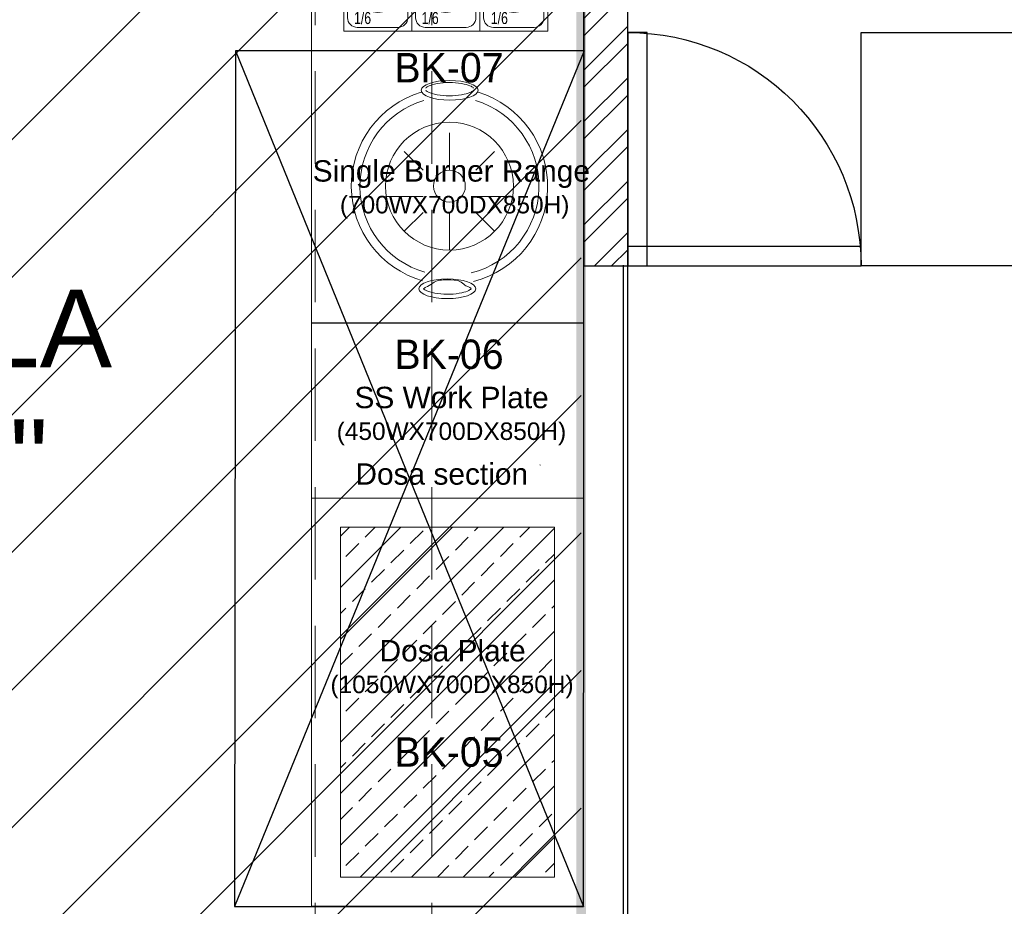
# Model space of a CAD drawing. Header units: inches. Extents: x 704 to 259546, y -107711 to 151004.
# Tile 140 of 256: x 127294 to 127396, y 21333 to 21424. Entities that reach past the tile are written whole.
import ezdxf
from ezdxf.enums import TextEntityAlignment as Align

# ---------------------------------------------------------------- set-up
doc = ezdxf.new("R2010")
doc.units = ezdxf.units.IN
doc.header["$MEASUREMENT"] = 0
for name, pattern in [('DASHED2', [0.375, 0.25, -0.125]), ('HIDDEN', [0.375, 0.25, -0.125]), ('HIDDEN2', [0.1875, 0.125, -0.0625])]:
    doc.linetypes.add(name, pattern=pattern)
for name, color, linetype, lineweight in [('EQUIP DIM', 8, 'Continuous', 0), ('EQUIPMENT', 3, 'Continuous', 25), ('FLOOR RAISE', 4, 'Continuous', 5), ('Furniture', 3, 'Continuous', 0), ('Hood', 5, 'DASHED2', 25), ('ITEM-NO', 101, 'Continuous', 0), ('kitchen equipment', 3, 'Continuous', 15), ('PD_BRICK WALL_230', 4, 'Continuous', 50), ('PD_COLUMN', 2, 'Continuous', 60), ('PD_ELEVATION_03', 80, 'Continuous', 25), ('PD_HATCH', 45, 'Continuous', 9)]:
    doc.layers.add(name, color=color, linetype=linetype, lineweight=lineweight)
doc.layers.add('PD_025_TEXT', color=61, linetype='Continuous')
doc.layers.add('PP BALL VALVE', color=7, linetype='Continuous')
doc.styles.add('Arial', font='GOTHIC.TTF')
doc.styles.add('ING-DIM', font='swisscl.ttf')
doc.styles.get("Standard").update_dxf_attribs({"font": 'arial.ttf', "height": 6})
doc.styles.add('style1', font='arial.ttf', dxfattribs={"height": 500})

# ---------------------------------------------------------------- blocks, each defined once
blk = doc.blocks.new('columns2')
at = {"layer": 'PD_HATCH', "color": 8, "linetype": 'HIDDEN', "ltscale": 38}
for p, q in [((187.5, -253), (187.5, -107)), ((199.5, -253), (199.5, -107))]:
    blk.add_line(p, q, dxfattribs=at)
blk = doc.blocks.new('FLAP DOOR3')
at = {"color": 8}
for points in [[(0, 0), (2, 0), (2, -24), (0, -24)], [(0, -2), (0, 0), (24, 0), (24, -2)]]:
    blk.add_lwpolyline(points, close=True, dxfattribs=at)
blk.add_arc((0, 0), 24, 270, 0, dxfattribs=at)
blk = doc.blocks.new('fddgreg')
at = {"layer": 'kitchen equipment', "linetype": 'Continuous', "lineweight": 5, "ltscale": 10}
h = blk.add_hatch(dxfattribs=at)
h.set_pattern_fill('ANSI33', color=8, scale=374.6721, angle=3.246115e-14, style=0)
h.paths.add_polyline_path([(1804611.2, 470477.2), (1805161.2, 470477.2), (1805161.2, 471377.2), (1804611.2, 471377.2)])
at = {"layer": 'kitchen equipment', "color": 8, "linetype": 'Continuous', "ltscale": 10}
for points in [[(1804536.2, 470402.2), (1805236.2, 470402.2), (1805236.2, 471452.2), (1804536.2, 471452.2)], [(1804611.2, 470477.2), (1805161.2, 470477.2), (1805161.2, 471377.2), (1804611.2, 471377.2)]]:
    blk.add_lwpolyline(points, close=True, dxfattribs=at)
blk = doc.blocks.new('ef4')
at = {"layer": 'kitchen equipment', "color": 8, "linetype": 'Continuous', "ltscale": 10}
blk.add_lwpolyline([(1804663.9, 470998.8), (1805363.9, 470998.8), (1805363.9, 471448.8), (1804663.9, 471448.8)], close=True, dxfattribs=at)
blk = doc.blocks.new('dxvsdvs')
at = {"layer": 'kitchen equipment', "color": 8, "lineweight": 15}
for p, q in [((1805695.2, 472109.5), (1805695.2, 472206.2)), ((1805579, 472158.1), (1805627.6, 472109.5)), ((1805811.3, 472158.1), (1805762.7, 472109.5)), ((1805530.9, 472041.9), (1805627.7, 472041.9)), ((1805859.4, 472041.9), (1805762.6, 472041.9)), ((1805579, 471952.6), (1805627.6, 472001.2)), ((1805695.2, 472001.2), (1805695.2, 471904.4)), ((1805811.3, 471952.6), (1805762.7, 472001.2))]:
    blk.add_line(p, q, dxfattribs=at)
at = {"layer": 'kitchen equipment', "color": 8, "linetype": 'Continuous', "ltscale": 10}
blk.add_lwpolyline([(1805340.1, 471716.8), (1806040.1, 471716.8), (1806040.1, 472416.8), (1805340.1, 472416.8)], close=True, dxfattribs=at)
at = {"layer": 'kitchen equipment', "color": 8, "lineweight": 15}
for radius in [164.3, 40.8]:
    blk.add_circle((1805695.2, 472068.7), radius, dxfattribs=at)
for centre, radius, start, end in [((1805695.2, 472068.3), 252.5, 106.6741, 254.0252), ((1805695.2, 472068.7), 252.5, 284.1372, 73.0411), ((1805695.2, 472068.7), 230.2, 106.6741, 254.0252), ((1805695.2, 472068.7), 230.2, 284.1372, 73.0411)]:
    blk.add_arc(centre, radius, start, end, dxfattribs=at)
for centre in [(1805695.8, 472315.2), (1805689.8, 471804.8)]:
    blk.add_ellipse(centre, major_axis=(73.1, 0), ratio=0.34545, dxfattribs=at)
for points, knots in [([(1805634.3, 472321), (1805634.9, 472321.7), (1805636.1, 472322.7), (1805639.8, 472325), (1805642.3, 472326.2), (1805651.8, 472329.9), (1805660.8, 472332.1), (1805680.9, 472334.8), (1805692, 472335.3), (1805713.6, 472334.6), (1805724.1, 472333.3), (1805740.3, 472329.7), (1805746.4, 472327.6), (1805754.2, 472323.7), (1805756.4, 472322), (1805757.2, 472321)], [3.441181, 3.441181, 3.441181, 3.441181, 3.655766, 3.655766, 3.87035, 3.87035, 4.342303, 4.342303, 4.814257, 4.814257, 5.28621, 5.28621, 5.673505, 5.673505, 5.983597, 5.983597, 5.983597, 5.983597]), ([(1805634.3, 472315.2), (1805634.9, 472314.5), (1805636.1, 472313.4), (1805639.8, 472311.2), (1805642.3, 472310), (1805651.8, 472306.3), (1805660.8, 472304.1), (1805680.9, 472301.4), (1805692, 472300.9), (1805713.6, 472301.6), (1805724.1, 472302.9), (1805740.3, 472306.5), (1805746.4, 472308.6), (1805754.2, 472312.5), (1805756.4, 472314.2), (1805757.2, 472315.2)], [3.441181, 3.441181, 3.441181, 3.441181, 3.655766, 3.655766, 3.87035, 3.87035, 4.342303, 4.342303, 4.814257, 4.814257, 5.28621, 5.28621, 5.673505, 5.673505, 5.983597, 5.983597, 5.983597, 5.983597]), ([(1805751.3, 471804.8), (1805750.6, 471805.5), (1805749.4, 471806.6), (1805745.7, 471808.8), (1805743.2, 471810), (1805733.7, 471813.7), (1805724.8, 471824.9), (1805704.7, 471827.6), (1805693.6, 471828.1), (1805671.9, 471827.4), (1805661.4, 471826.1), (1805645.3, 471813.5), (1805639.1, 471811.4), (1805631.4, 471807.5), (1805629.2, 471805.8), (1805628.3, 471804.8)], [0.299589, 0.299589, 0.299589, 0.299589, 0.514173, 0.514173, 0.728758, 0.728758, 1.200711, 1.200711, 1.672664, 1.672664, 2.144617, 2.144617, 2.531912, 2.531912, 2.842004, 2.842004, 2.842004, 2.842004]), ([(1805628.3, 471804.8), (1805628.9, 471804.1), (1805630.1, 471803.1), (1805633.8, 471800.8), (1805636.3, 471799.6), (1805645.8, 471795.9), (1805654.8, 471793.7), (1805674.9, 471791), (1805686, 471790.5), (1805707.6, 471791.3), (1805718.1, 471792.5), (1805734.3, 471796.1), (1805740.4, 471798.2), (1805748.2, 471802.1), (1805750.4, 471803.8), (1805751.3, 471804.8)], [3.441181, 3.441181, 3.441181, 3.441181, 3.655766, 3.655766, 3.87035, 3.87035, 4.342303, 4.342303, 4.814257, 4.814257, 5.28621, 5.28621, 5.673505, 5.673505, 5.983597, 5.983597, 5.983597, 5.983597])]:
    blk.add_open_spline(points, degree=3, knots=knots, dxfattribs=at)
blk = doc.blocks.new('1-4')
at = {"layer": 'Furniture', "color": 8, "lineweight": 5}
for p, q in [((16252.14, 1440.94), (16250.99, 1438.79)), ((16252.75, 1440.64), (16251.57, 1438.46))]:
    blk.add_line(p, q, dxfattribs=at)
at = {"layer": 'Furniture', "color": 8}
blk.add_lwpolyline([(16246.62, 1436.36), (16257.12, 1436.36), (16257.12, 1442.86), (16246.62, 1442.86)], close=True, dxfattribs=at)
blk.add_lwpolyline([(16248.12, 1436.86), (16255.62, 1436.86, 0.414214), (16256.62, 1437.86), (16256.62, 1441.36, 0.414214), (16255.62, 1442.36), (16248.12, 1442.36, 0.414214), (16247.12, 1441.36), (16247.12, 1437.86, 0.414214)], format="xyb", close=True, dxfattribs=at)
at = {"layer": 'Furniture', "color": 8, "lineweight": 5}
for radius in [1.42, 1.27]:
    blk.add_circle((16251.89, 1439.69), radius, dxfattribs=at)
blk = doc.blocks.new('1-6')
at = {"layer": 'Furniture', "color": 8, "lineweight": 5}
for p, q in [((16287.12, 1429.23), (16286.09, 1427.32)), ((16287.68, 1428.81), (16286.74, 1427.07))]:
    blk.add_line(p, q, dxfattribs=at)
blk.add_lwpolyline([(16283.5, 1425), (16290.5, 1425), (16290.5, 1431.5), (16283.5, 1431.5)], close=True, dxfattribs=at)
blk.add_lwpolyline([(16284.9, 1425.4), (16289.1, 1425.4, 0.414214), (16290.1, 1426.4), (16290.1, 1430.1, 0.414214), (16289.1, 1431.1), (16284.9, 1431.1, 0.414214), (16283.9, 1430.1), (16283.9, 1426.4, 0.414214)], format="xyb", close=True, dxfattribs=at)
for radius in [1.13, 1.02]:
    blk.add_circle((16286.99, 1428.06), radius, dxfattribs=at)
blk = doc.blocks.new('CASTOR')
at = {"layer": 'kitchen equipment', "color": 8, "linetype": 'HIDDEN2'}
for p, q in [((38.9, 67.2), (-67.2, -38.9)), ((67.2, 38.9), (38.9, 67.2)), ((67.2, 38.9), (-38.9, -67.2)), ((-38.9, -67.2), (-67.2, -38.9))]:
    blk.add_line(p, q, dxfattribs=at)
for radius in [31.6, 20]:
    blk.add_circle((0, 0), radius, dxfattribs=at)
blk = doc.blocks.new('xcdereg')
at = {"layer": 'kitchen equipment', "color": 8, "linetype": 'Continuous', "lineweight": 5, "ltscale": 10}
blk.add_lwpolyline([(1806040.1, 472416.8), (1805340.1, 472416.8), (1805340.1, 473766.8), (1806040.1, 473766.8)], close=True, dxfattribs=at)
at = {"layer": 'kitchen equipment', "color": 8, "lineweight": 20, "xscale": -0.6500942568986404, "yscale": 0.6500942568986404, "zscale": 0.6500942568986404, "rotation": 269.9944374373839}
for p in [(1805995.4, 473693.2), (1805995.2, 473130.2)]:
    blk.add_blockref('CASTOR', p, dxfattribs=at)
at = {"layer": 'kitchen equipment', "color": 8, "linetype": 'ByBlock', "lineweight": 9, "xscale": -25, "yscale": 25, "zscale": 25}
for p in [(2211853.8, 437625.7), (2212116.3, 437625.7), (2211853.8, 437463.2), (2212116.3, 437463.2)]:
    blk.add_blockref('1-4', p, dxfattribs=at)
at = {"layer": 'kitchen equipment', "color": 8, "xscale": -25, "yscale": 25, "zscale": 25}
for p in [(2211853.8, 437300.7), (2212116.3, 437300.7), (2211853.8, 437138.2), (2212116.3, 437138.2), (2211851.1, 436882.8), (2212113.6, 436882.8)]:
    blk.add_blockref('1-4', p, dxfattribs=at)
at = {"layer": 'kitchen equipment', "color": 8, "lineweight": 20, "xscale": -25, "yscale": 25, "zscale": 25}
for p in [(2212685.6, 437004.4), (2212860.6, 437004.4), (2213035.6, 437004.4), (2212685.6, 436841.9), (2212860.6, 436841.9), (2213035.6, 436841.9)]:
    blk.add_blockref('1-6', p, dxfattribs=at)
at = {"layer": 'ITEM-NO', "color": 8, "ltscale": 150, "char_height": 30.75, "width": 155.581, "attachment_point": 5, "style": 'ING-DIM'}
for s, insert in [('1/4', (1805478.8, 473665.1)), ('1/4', (1805743.8, 473665.1)), ('HOT', (1805562.9, 473571.8)), ('HOT', (1805817.6, 473571.8)), ('1/4', (1805478.8, 473483.1)), ('1/4', (1805743.8, 473483.1)), ('HOT', (1805562.9, 473407.9)), ('HOT', (1805817.6, 473407.9)), ('1/4', (1805478.8, 473322.9)), ('1/4', (1805743.8, 473322.9)), ('HOT', (1805562.9, 473250.9)), ('HOT', (1805817.6, 473250.9)), ('1/4', (1805478.8, 473169.6)), ('1/4', (1805743.8, 473169.6)), ('HOT', (1805562.9, 473088.4)), ('HOT', (1805817.6, 473088.4)), ('1/4', (1805478.8, 472912.9)), ('COLD', (1805619.5, 472917.1)), ('1/4', (1805743.8, 472912.9)), ('COLD', (1805879.7, 472917.5)), ('COLD', (1805510.4, 472758.2)), ('COLD', (1805685.6, 472758.2)), ('COLD', (1805864.9, 472758.2)), ('1/6', (1805471.7, 472663.3)), ('1/6', (1805645.5, 472663.3)), ('1/6', (1805823.5, 472663.3)), ('COLD', (1805510.4, 472595.7)), ('COLD', (1805685.6, 472595.7)), ('COLD', (1805864.9, 472595.7)), ('1/6', (1805471.7, 472500.8)), ('1/6', (1805645.5, 472500.8)), ('1/6', (1805823.5, 472500.8))]:
    blk.add_mtext(s, dxfattribs=dict(at, insert=insert))
blk = doc.blocks.new('bikanervala')
at = {"color": 8, "ltscale": 12}
blk.add_line((1693794.8, 605687.6), (1693794.8, 610420.2), dxfattribs=at)
at = {"layer": 'Hood', "color": 8, "linetype": 'ByBlock'}
for p, q in [((1693692.1, 610979.9), (1692778.3, 608744.7)), ((1692780.2, 610979.9), (1693690.3, 608744.7))]:
    blk.add_line(p, q, dxfattribs=at)
blk.add_lwpolyline([(1692778.3, 608744.7), (1693690.3, 608744.7), (1693692.1, 610979.9), (1692780.2, 610979.9)], close=True, dxfattribs=at)
at = {"layer": 'kitchen equipment', "color": 8, "lineweight": 15}
blk.add_line((1693577.3, 609897.1), (1693575.8, 609898.6), dxfattribs=at)
at = {"layer": 'kitchen equipment', "color": 8, "linetype": 'Continuous', "xscale": 1.016, "yscale": 1.016, "zscale": 1.016}
for name, p in [('xcdereg', (-141246.5, 131004.5)), ('dxvsdvs', (-141246.5, 131004.5)), ('ef4', (-140559.5, 131276.7)), ('fddgreg', (-140429.7, 130816.1))]:
    blk.add_blockref(name, p, dxfattribs=at)
at = {"layer": 'EQUIP DIM', "color": 8, "ltscale": 50, "style": 'Arial'}
for s, p in [('BK-07', (1693338.6, 610935.8)), ('BK-06', (1693338.6, 610187.1)), ('BK-05', (1693338.6, 609147.8))]:
    blk.add_text(s, height=76.79, dxfattribs=at).set_placement(p, align=Align.MIDDLE_CENTER)
at = {"layer": 'EQUIP DIM', "color": 8, "char_height": 45.72, "attachment_point": 7, "rotation": 0.5206}
for s, insert, width in [('\\A1;\\pi8.1039;{\\H1.2222x;\\C256;Under Counter Ref. \\P\\pi103.3;(0-4°) with SS \\P\\pi23.256;Work Counter Top \\P\\pi222.34;& OHS\\P\\pi25.427;\\H0.81818x;(1200WX700DX850H)}', (1690349.7, 610972.2), 680.172), ('\\pi24.21;{\\H1.2222x;\\C256;Small griddle \\P\\pi166.01;plate}', (1690481.2, 610248.4, -0.5), 492.905), ('\\A1;\\pi37.626;{\\H1.2222x;\\C256;SS Work Counter \\P\\pi46.831;Top with under & \\P\\pi83.976;overhead shelf \\P\\pi25.427;\\H0.81818x;(1200WX700DX850H)}', (1690345.4, 609596.6), 680.172)]:
    blk.add_mtext(s, dxfattribs=dict(at, insert=insert, width=width))
at = {"layer": 'EQUIP DIM', "color": 8, "char_height": 45.72, "attachment_point": 1}
for s, insert, width in [('\\A1;\\pi8.1039;{\\H1.2222x;\\C256;Under Counter Ref. \\P\\pi103.3;(0-4°) with SS \\P\\pi23.256;Work Counter Top\\P\\pi13.231;for food dispensing\\P\\pi25.427;\\H0.81818x;(1350WX700DX850H)}', (1691312.9, 611107.9, 0), 680.172), ('\\pi6.1843;{\\H1.2222x;\\C256;Single Burner Range\\P\\pi55.497;\\A1; \\H0.81818x;(700WX700DX850H)}', (1692976.2, 610694), 730.345), ('\\A1;\\pi106.09;{\\H1.2222x;\\C256;SS Work Table\\P\\pi31.837;for food Dispensing\\P\\pi50.514;\\H0.81818x;(1350WX700DX850H)}', (1691280.9, 610235.3, 0), 730.345), ('\\A1;\\pi114.76;{\\H1.2222x;\\C256;SS Work Plate \\P\\pi68.274;\\H0.81818x;(450WX700DX850H)}', (1692976.8, 610102.1), 730.345), ('\\pi96.533;{\\H1.2222x;\\C256;Dhokla packing \\P\\pi214.45;machine}', (1691246.9, 609896.9), 715.578), ('\\pi145.24;{\\H1.2222x;\\C256;Dosa section}', (1692948.8, 609902.2), 730.345), ('\\pi53.984;{\\H1.2222x;\\C256;Thaali packing \\P\\pi158.81;machine}', (1691292.3, 609548.7), 604.293), ('\\A1;\\pi178.87;{\\H1.2222x;\\C256;Dosa Plate \\P\\pi50.514;\\H0.81818x;(1050WX700DX850H)}', (1692978.3, 609440.6), 730.345), ('\\pi113.76;{\\H1.2222x;\\C256;Chatni packing \\P\\pi224.07;machine}', (1691232.4, 609099.4), 734.819), ('\\A1;\\pi8.1039;{\\H1.2222x;\\C256;Under Counter Ref. \\P\\pi103.3;(0-4°) with SS \\P\\pi23.256;Work Counter Top\\P\\pi25.427;\\H0.81818x;(1350WX700DX850H)}', (1691312.9, 608831.9, 0), 680.172)]:
    blk.add_mtext(s, dxfattribs=dict(at, insert=insert, width=width))
blk = doc.blocks.new('GF')
at = {"layer": 'PD_HATCH'}
h = blk.add_hatch(dxfattribs=at)
h.set_pattern_fill('ANSI32', color=8, scale=10)
h.set_pattern_definition([(45, (-14275.403, 2047.8815), (-2.65165043, 2.65165043), []), (45, (-14273.6353, 2047.8815), (-2.65165043, 2.65165043), [])])
h.paths.add_polyline_path([(128040.35, 21384.14), (128022.35, 21384.14), (128022.35, 21375.14), (128040.35, 21375.14)], flags=17)
h.paths.add_polyline_path([(128238.35, 21636.64), (128071.85, 21636.64), (128071.85, 21627.64), (128238.35, 21627.64)])
h.paths.add_polyline_path([(128253.35, 21618.64), (128244.35, 21618.64), (128244.35, 21607.3), (128253.35, 21607.3)])
h.paths.add_polyline_path([(128253.35, 21487.3), (128244.35, 21487.3), (128244.35, 21480.14), (128253.35, 21480.14)])
h.paths.add_polyline_path([(128235.35, 21477.14), (128130.35, 21477.14), (128130.35, 21468.14), (128235.35, 21468.14)])
h.paths.add_polyline_path([(128121.35, 21477.14), (128049.35, 21477.14), (128049.35, 21468.14), (128121.35, 21468.14)])
h.paths.add_polyline_path([(128056.85, 21636.64), (127891.85, 21636.64), (127891.85, 21627.64), (128056.85, 21627.64)])
h.paths.add_polyline_path([(127876.85, 21636.64), (127707.35, 21636.64), (127707.35, 21627.64), (127876.85, 21627.64)])
h.paths.add_polyline_path([(128121.35, 21375.14), (128121.35, 21384.14), (128103.35, 21384.14), (128103.35, 21375.14)])
h.paths.add_polyline_path([(128130.35, 21375.14), (128121.35, 21375.14), (128121.35, 21312.14), (128130.35, 21312.14)])
h.paths.add_polyline_path([(128049.35, 21384.14), (128049.35, 21375.14), (128067.35, 21375.14), (128067.35, 21384.14)])
h.paths.add_polyline_path([(128049.35, 21465.14), (128040.35, 21465.14), (128040.35, 21387.14), (128049.35, 21387.14)])
h.paths.add_polyline_path([(128040.35, 21468.14), (128040.35, 21477.14), (127959.35, 21477.14), (127959.35, 21375.14), (127986.35, 21375.14), (127986.35, 21384.14), (127968.35, 21384.14), (127968.35, 21468.14)])
h.paths.add_polyline_path([(128130.35, 21465.14), (128121.35, 21465.14), (128121.35, 21387.14), (128130.35, 21387.14)])
h.paths.add_polyline_path([(128244.35, 21446.14), (128253.35, 21446.14), (128253.35, 21465.14), (128244.35, 21465.14)])
h.paths.add_polyline_path([(128244.35, 21326.14), (128253.35, 21326.14), (128253.35, 21325.14), (128244.35, 21325.14)])
h.paths.add_polyline_path([(128244.35, 21252.64), (128253.35, 21252.64), (128253.35, 21310.14), (128244.35, 21310.14)])
h.paths.add_polyline_path([(127692.35, 21636.64), (127522.85, 21636.64), (127522.85, 21627.64), (127549.48, 21627.64), (127549.48, 21398.63), (127577.98, 21398.63), (127577.98, 21403.13), (127553.98, 21403.13), (127553.98, 21463.13), (127577.98, 21463.13), (127577.98, 21467.63), (127553.98, 21467.63), (127553.98, 21527.63), (127625.98, 21527.63), (127625.98, 21398.63), (127630.48, 21398.63), (127630.48, 21532.13), (127553.98, 21532.13), (127553.98, 21627.64), (127692.35, 21627.64)])
h.paths.add_polyline_path([(127212.35, 21627.64), (127323.35, 21627.64), (127323.35, 21636.64), (127212.35, 21636.64)])
h.paths.add_polyline_path([(127146.35, 21438.14), (127137.35, 21438.14), (127137.35, 21465.14), (127146.35, 21465.14)])
h.paths.add_polyline_path([(127146.35, 21356.14), (127137.35, 21356.14), (127137.35, 21325.14), (127146.35, 21325.14)])
h.paths.add_polyline_path([(127146.35, 21287.14), (127137.35, 21287.14), (127137.35, 21310.14), (127146.35, 21310.14)])
h.paths.add_polyline_path([(127146.35, 21197.14), (127137.35, 21197.14), (127137.35, 21170.14), (127146.35, 21170.14)])
h.paths.add_polyline_path([(127146.35, 21128.14), (127137.35, 21128.14), (127137.35, 21155.14), (127146.35, 21155.14)])
h.paths.add_polyline_path([(127146.35, 21038.14), (127137.35, 21038.14), (127137.35, 21015.14), (127146.35, 21015.14)])
h.paths.add_polyline_path([(127146.35, 20969.14), (127137.35, 20969.14), (127137.35, 21000.14), (127146.35, 21000.14)])
h.paths.add_polyline_path([(127146.35, 20887.14), (127137.35, 20887.14), (127137.35, 20860.14), (127146.35, 20860.14)])
h.paths.add_polyline_path([(127146.35, 20834.3), (127137.35, 20834.3), (127137.35, 20845.14), (127146.35, 20845.14)])
h.paths.add_polyline_path([(127146.35, 20774.3), (127137.35, 20774.3), (127137.35, 20763.64), (127146.35, 20763.64)])
h.paths.add_polyline_path([(127137.35, 20748.64), (127197.35, 20688.64), (127197.35, 20701.36), (127150.08, 20748.64)])
h.paths.add_polyline_path([(127212.35, 20688.64), (127323.35, 20688.64), (127323.35, 20697.64), (127212.35, 20697.64)])
h.paths.add_polyline_path([(127155.35, 21160.38), (127352.48, 21160.38), (127352.48, 21164.89), (127155.35, 21164.89)])
h.paths.add_polyline_path([(127352.48, 21627.64), (127352.48, 21398.63), (127356.98, 21398.63), (127356.98, 21627.64), (127450.98, 21627.64), (127450.98, 21398.63), (127455.48, 21398.63), (127455.48, 21627.64), (127465.85, 21627.64), (127465.85, 21636.64), (127338.35, 21636.64), (127338.35, 21627.64)])
at = {"layer": 'PD_BRICK WALL_230', "color": 8, "lineweight": 30}
blk.add_lwpolyline([(127465.85, 21636.64), (127338.35, 21636.64), (127338.35, 21627.64), (127352.48, 21627.64), (127352.48, 21403.13), (127352.48, 21403.13), (127352.48, 21398.63), (127356.98, 21398.63), (127356.98, 21627.64), (127450.98, 21627.64), (127450.98, 21398.63), (127455.48, 21398.63), (127455.48, 21627.64), (127465.85, 21627.64)], close=True, dxfattribs=at)
at = {"layer": 'PD_ELEVATION_03', "color": 8, "linetype": 'Continuous', "ltscale": 10}
for p, q in [((127380.98, 21398.63), (127380.98, 21422.63)), ((127380.98, 21422.63), (127450.98, 21422.63)), ((127356.98, 21164.89), (127356.98, 21398.63)), ((127450.98, 21398.63), (127380.98, 21398.63))]:
    blk.add_line(p, q, dxfattribs=at)
at = {"layer": 'EQUIPMENT', "color": 8, "xscale": 0.03935404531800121, "yscale": 0.03935404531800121, "zscale": 0.03935404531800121}
blk.add_blockref('bikanervala', (60698.88, -2623.78), dxfattribs=at)
at = {"layer": 'PD_COLUMN', "color": 8}
blk.add_blockref('columns2', (127137.35, 21576.64), dxfattribs=at)
at = {"layer": 'PD_ELEVATION_03', "color": 8, "linetype": 'Continuous', "ltscale": 10, "xscale": -1, "rotation": 180}
blk.add_blockref('FLAP DOOR3', (127356.98, 21398.63), dxfattribs=at)
at = {"layer": 'PD_025_TEXT', "color": 8, "insert": (127198.95, 21396.2), "char_height": 8, "attachment_point": 1, "style": 'style1'}
blk.add_mtext_dynamic_manual_height_columns('\\pi24.28;BIKANERWALA\\P\\pi31.8;17\'-2 X 38\'-7"', width=128.4952, gutter_width=60, heights=[0], dxfattribs=at)

msp = doc.modelspace()

# ---------------------------------------------------------------- hatches: boundary and pattern name
at = {"layer": 'FLOOR RAISE'}
h = msp.add_hatch(dxfattribs=at)
h.set_pattern_fill('ANSI31', color=256, scale=80)
h.set_pattern_definition([(45, (523.127, -4e-12), (-7.0710678, 7.0710678), [])])
h.paths.add_polyline_path([(127146.078, 21310.263), (127146.078, 21170.135), (127155.078, 21170.135), (127155.078, 21164.885), (127352.206, 21164.885), (127352.206, 21627.635), (127338.078, 21627.635), (127338.078, 21618.635), (127323.078, 21618.635), (127323.078, 21627.635), (127212.078, 21627.635), (127212.078, 21618.635), (127197.078, 21618.635), (127197.078, 21623.907), (127149.078, 21576.635), (127155.078, 21576.635), (127155.078, 21561.635), (127146.078, 21561.635), (127146.078, 21480.135), (127149.078, 21480.135), (127155.078, 21480.135), (127155.078, 21465.135), (127146.078, 21465.135), (127146.078, 21325.135), (127155.078, 21325.135), (127155.146, 21310.263)])

# ---------------------------------------------------------------- linework, layer by layer
at = {"layer": 'FLOOR RAISE', "const_width": 1}
msp.add_lwpolyline([(127197.078, 21618.635), (127212.078, 21618.635), (127212.078, 21627.635), (127323.078, 21627.635), (127323.078, 21618.635), (127338.078, 21618.635), (127338.078, 21627.635), (127352.206, 21627.635), (127352.206, 21164.885), (127155.078, 21164.885)], dxfattribs=at)
at = {"layer": 'PP BALL VALVE', "lineweight": 53}
msp.add_circle((130061.482, 21646.646), 129357.588, dxfattribs=at)

# ---------------------------------------------------------------- block references
at = {"lineweight": 53}
msp.add_blockref('GF', (0, 0), dxfattribs=at)

doc.saveas('drawing.dxf')
